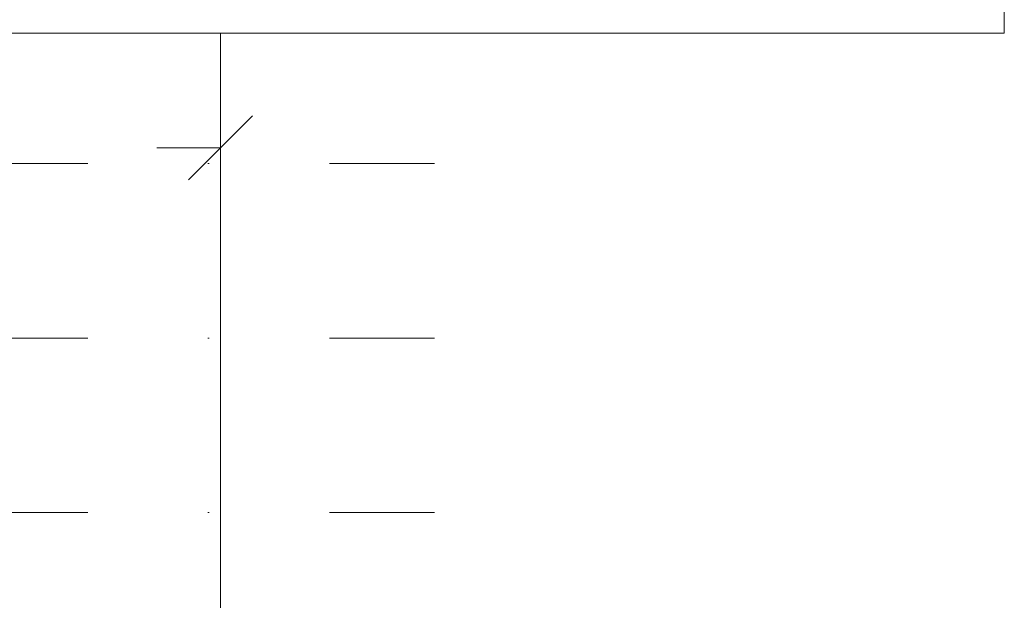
# Model space of a CAD drawing. Header units: millimetres. Extents: x 204754 to 499005, y -178579 to -103222.
# Tile 28 of 178: x 220414 to 221147, y -126861 to -126428. Entities that reach past the tile are written whole.
import ezdxf

# ---------------------------------------------------------------- set-up
doc = ezdxf.new("R2010")
doc.units = ezdxf.units.MM
doc.header["$MEASUREMENT"] = 0
doc.linetypes.add('Kropki i Kreski', pattern=[360, 180, -90, 0, -90])
doc.layers.get('0').update_dxf_attribs({"color": 252, "lineweight": 5})
doc.layers.add('Nowe_810-G Ogólne_Nr_pióra__21', color=252, linetype='Continuous', lineweight=5)
doc.layers.add('Nowe_Nowe_220(1)-A Ściany zewnętrzne_Nr_pióra__57', color=252, linetype='Continuous', lineweight=5)

# ---------------------------------------------------------------- blocks, each defined once
blk = doc.blocks.new('podkład 20251118')
at = {"color": 252, "linetype": 'Continuous', "lineweight": 5}
for p, q in [((220539.6, -126547.63), (220587.1, -126500.13)), ((220563.35, -126523.88), (220515.85, -126523.88))]:
    blk.add_line(p, q, dxfattribs=at)
at = {"layer": 'Nowe_810-G Ogólne_Nr_pióra__21', "color": 252, "linetype": 'Kropki i Kreski', "lineweight": 5}
for p, q in [((219204.18, -126535.5), (220722.76, -126535.5)), ((219204.18, -126665.5), (220722.76, -126665.5)), ((219204.18, -126795.5), (220722.76, -126795.5))]:
    blk.add_line(p, q, dxfattribs=at)
at = {"layer": 'Nowe_Nowe_220(1)-A Ściany zewnętrzne_Nr_pióra__57', "color": 252, "linetype": 'Continuous', "lineweight": 5}
for p, q in [((221147.49, -124259.52), (221147.49, -126438.45)), ((212737.63, -126438.45), (221147.49, -126438.45)), ((220563.35, -126438.45), (220563.35, -127038.45))]:
    blk.add_line(p, q, dxfattribs=at)

msp = doc.modelspace()

# ---------------------------------------------------------------- block references
msp.add_blockref('podkład 20251118', (0, 0))

doc.saveas('drawing.dxf')
